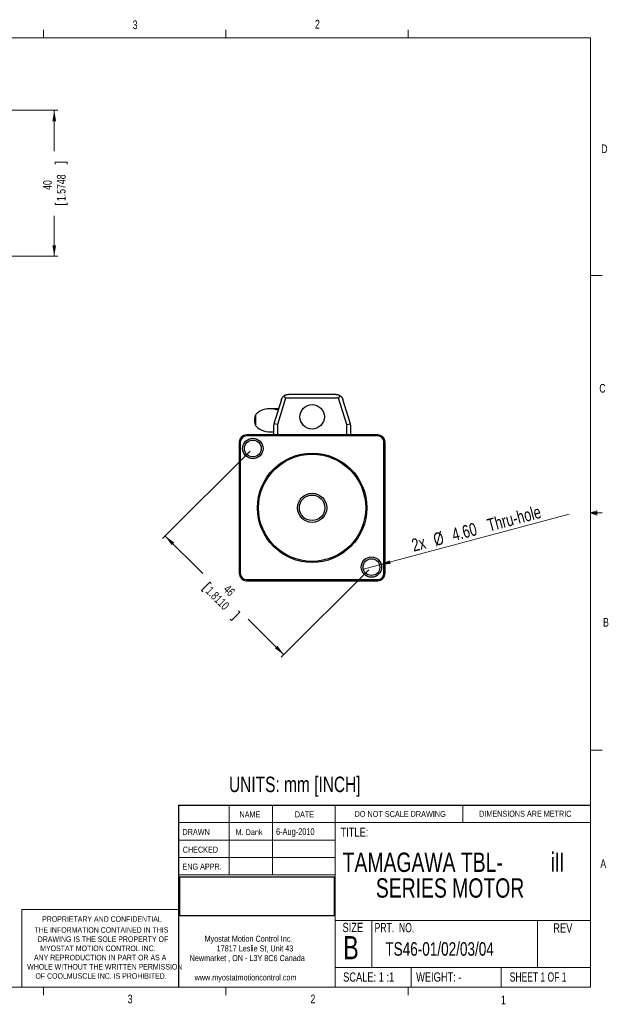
# Model space of a CAD drawing. Header units: millimetres. Extents: x 11 to 421, y 5 to 275.
# Tile 14 of 14: x 259 to 421, y 5 to 275. Entities that reach past the tile are written whole.
import ezdxf

# ---------------------------------------------------------------- set-up
doc = ezdxf.new("R2010")
doc.units = ezdxf.units.MM
doc.styles.add('SLDTEXTSTYLE0', font='TXT', dxfattribs={"width": 0.75})
doc.styles.add('SLDTEXTSTYLE1', font='TXT', dxfattribs={"width": 0.694444})
doc.styles.add('SLDTEXTSTYLE2', font='TXT', dxfattribs={"width": 0.6875})
doc.styles.add('SLDTEXTSTYLE3', font='TXT', dxfattribs={"width": 0.663})
doc.dimstyles.new('SLDDIMSTYLE7', dxfattribs={"dimtxt": 2.38125, "dimasz": 3, "dimexe": 0, "dimexo": 0.0625, "dimgap": 0.595313, "dimtad": 0, "dimrnd": 1e-09, "dimzin": 12, "dimdsep": 46, "dimtxsty": 'SLDTEXTSTYLE0', "dimsah": 1, "dimcen": 0.09, "dimadec": 0, "dimazin": 0, "dimtfac": 1, "dimtofl": 0, "dimtmove": 0, "dimatfit": 3, "dimfxl": 1, "dimtolj": 1, "dimtzin": 12, "dimarcsym": 0})
doc.dimstyles.new('SLDDIMSTYLE8', dxfattribs={"dimtxt": 3.5, "dimasz": 3, "dimexe": 0, "dimexo": 0.0625, "dimgap": 0.875, "dimtad": 2, "dimrnd": 1e-09, "dimzin": 4, "dimdsep": 46, "dimtxsty": 'SLDTEXTSTYLE0', "dimsah": 1, "dimcen": 0.09, "dimadec": 0, "dimazin": 0, "dimtfac": 1, "dimtmove": 0, "dimatfit": 3, "dimfxl": 1, "dimtolj": 1, "dimtzin": 12, "dimarcsym": 0})
picture_1 = doc.add_image_def('image1.bmp', size_in_pixel=(202, 51))

# ---------------------------------------------------------------- blocks, each defined once
blk = doc.blocks.new('SW_NOTE_0')
at = {"color": 0, "linetype": 'Continuous', "lineweight": 0, "char_height": 1.651, "attachment_point": 1, "style": 'SLDTEXTSTYLE0'}
for s, insert in [('Myostat Motion Control Inc.', (0, 2.13)), ('17817 Leslie St, Unit 43', (3.32, -0.52)), ('Newmarket , ON - L3Y 8C6 Canada', (-4.09, -3.17)), ('www.myostatmotioncontrol.com', (-2.73, -8.48))]:
    blk.add_mtext(s, dxfattribs=dict(at, insert=insert))
blk = doc.blocks.new('SW_NOTE_1')
at = {"color": 0, "linetype": 'Continuous', "lineweight": 0, "char_height": 1.524, "attachment_point": 1, "style": 'SLDTEXTSTYLE0'}
for s, insert in [('THE INFORMATION CONTAINED IN THIS', (0, 1.96)), ('DRAWING IS THE SOLE PROPERTY OF', (1, -0.56)), ('MYOSTAT MOTION CONTROL INC. ', (1.67, -3.08)), ('ANY REPRODUCTION IN PART OR AS A', (-0.04, -5.61)), ('WHOLE WITHOUT THE WRITTEN PERMISSION', (-1.91, -8.13)), ('OF COOLMUSCLE INC. IS PROHIBITED.', (0.37, -10.66))]:
    blk.add_mtext(s, dxfattribs=dict(at, insert=insert))
blk = doc.blocks.new('SW_NOTE_2')
at = {"color": 0, "linetype": 'Continuous', "lineweight": 0, "attachment_point": 1}
for s, insert, char_height, style in [('TAMAGAWA TBL-', (0, 6.82), 5.2917, 'SLDTEXTSTYLE0'), ('iII', (57.14, 6.85), 5.292, 'SLDTEXTSTYLE3'), ('SERIES MOTOR', (9.11, -0.23), 5.2917, 'SLDTEXTSTYLE0')]:
    blk.add_mtext(s, dxfattribs=dict(at, insert=insert, char_height=char_height, style=style))
blk = doc.blocks.new('*D12')
at = {"color": 7, "linetype": 'Continuous', "lineweight": 0}
for p, q in [((240.34, 250.45), (269.88, 250.45)), ((268.88, 250.45), (268.88, 239.2)), ((269.16, 236.17), (272.38, 236.17)), ((269.16, 236.17), (269.16, 235.68)), ((272.38, 236.17), (272.38, 235.68)), ((269.16, 224.56), (269.16, 225.05)), ((269.16, 224.56), (272.38, 224.56)), ((272.38, 224.56), (272.38, 225.05)), ((268.88, 210.45), (268.88, 221.53)), ((240.34, 210.45), (269.88, 210.45))]:
    blk.add_line(p, q, dxfattribs=at)
for points in [[(268.88, 250.45), (268.38, 247.45), (269.38, 247.45)], [(268.88, 210.45), (269.38, 213.45), (268.38, 213.45)]]:
    blk.add_solid(points, dxfattribs=at)
at = {"color": 7, "linetype": 'Continuous', "lineweight": 0, "char_height": 2.381, "attachment_point": 1, "rotation": 90, "style": 'SLDTEXTSTYLE0'}
for s, insert in [('1.5748', (269.59, 225.53)), ('40', (265.81, 228.61))]:
    blk.add_mtext(s, dxfattribs=dict(at, insert=insert))
blk = doc.blocks.new('*D16')
at = {"color": 7, "linetype": 'Continuous', "lineweight": 0}
for p, q in [((322.63, 156.99), (298.61, 132.97)), ((299.32, 133.67), (309.6, 123.39)), ((355.16, 124.46), (331.14, 100.44)), ((311.55, 121.04), (309.27, 118.76)), ((311.55, 121.04), (311.89, 120.7)), ((309.27, 118.76), (309.62, 118.42)), ((317.48, 110.56), (317.14, 110.9)), ((319.75, 112.83), (317.48, 110.56)), ((319.75, 112.83), (319.41, 113.18)), ((331.84, 101.15), (322.1, 110.89))]:
    blk.add_line(p, q, dxfattribs=at)
for points in [[(299.32, 133.67), (301.08, 131.2), (301.79, 131.9)], [(331.84, 101.15), (330.08, 103.62), (329.37, 102.91)]]:
    blk.add_solid(points, dxfattribs=at)
at = {"color": 7, "linetype": 'Continuous', "lineweight": 0, "char_height": 2.381, "attachment_point": 1, "rotation": 315, "style": 'SLDTEXTSTYLE0'}
for s, insert in [('1.8110', (311.93, 120.05)), ('46', (316.78, 120.55))]:
    blk.add_mtext(s, dxfattribs=dict(at, insert=insert))
blk = doc.blocks.new('*D17')
at = {"color": 7, "linetype": 'Continuous', "lineweight": 0}
for q in [(410.08, 139.69), (353.65, 124.57)]:
    blk.add_line((358.09, 125.76), q, dxfattribs=at)
blk.add_solid([(358.09, 125.76), (361.12, 126.06), (360.86, 127.02)], dxfattribs=at)
at = {"color": 7, "linetype": 'Continuous', "lineweight": 0, "char_height": 3.5, "attachment_point": 1, "rotation": 15, "style": 'SLDTEXTSTYLE0'}
for s, insert in [(' Thru-hole', (386.33, 137.99)), ('4.60', (377.59, 135.65)), ('%%c', (372.5, 134.29)), ('2x ', (366.57, 132.75))]:
    blk.add_mtext(s, dxfattribs=dict(at, insert=insert))

msp = doc.modelspace()

# ---------------------------------------------------------------- linework, layer by layer
at = {"color": 7, "linetype": 'Continuous', "lineweight": 0}
for p, q in [((15.907, 270.309), (415.957, 270.309)), ((265.932, 270.309), (265.932, 272.463)), ((315.938, 270.309), (315.938, 272.463)), ((365.944, 270.309), (365.944, 272.463)), ((415.957, 9.959), (415.957, 270.309)), ((415.957, 205.112), (419.132, 205.112)), ((415.957, 140.025), (417.663, 140.635)), ((417.663, 140.635), (417.663, 139.451)), ((415.957, 140.025), (417.663, 140.254)), ((415.957, 140.025), (419.132, 140.025)), ((415.957, 140.025), (417.663, 139.451)), ((415.957, 140.025), (417.663, 139.763)), ((415.957, 74.937), (419.132, 74.937)), ((316.817, 59.853), (316.817, 40.803)), ((328.717, 59.853), (328.717, 40.803)), ((345.885, 59.853), (345.885, 9.959)), ((380.921, 55.091), (380.921, 59.853)), ((302.919, 55.091), (415.957, 55.091)), ((302.919, 50.328), (345.885, 50.328)), ((302.919, 45.566), (345.885, 45.566)), ((345.885, 40.803), (302.919, 40.803)), ((259.953, 31.278), (259.953, 9.959)), ((302.919, 31.278), (259.953, 31.278)), ((345.885, 28.243), (415.957, 28.243)), ((355.932, 28.243), (355.932, 15.366)), ((401.43, 28.243), (401.43, 15.366)), ((345.885, 15.366), (415.957, 15.366)), ((366.793, 15.366), (366.793, 9.959)), ((391.48, 15.366), (391.48, 9.959)), ((415.957, 9.959), (15.907, 9.959)), ((265.932, 9.959), (265.932, 7.805)), ((315.938, 9.959), (315.938, 7.805)), ((365.944, 9.959), (365.944, 7.805))]:
    msp.add_line(p, q, dxfattribs=at)
at = {"color": 7, "linetype": 'Continuous', "lineweight": 30}
for p, q in [((331.168, 171.122), (329.192, 164.721)), ((332.341, 171.533), (330.103, 164.282)), ((332.341, 171.533), (331.892, 172.142)), ((346.865, 171.533), (332.341, 171.533)), ((346.127, 172.533), (333.079, 172.533)), ((346.865, 171.533), (347.315, 172.142)), ((349.103, 164.282), (346.865, 171.533)), ((350.014, 164.721), (348.038, 171.122)), ((324.161, 163.875), (324.161, 166.99)), ((329.103, 161.433), (329.103, 164.131)), ((330.103, 164.282), (329.126, 164.429)), ((330.103, 164.282), (330.103, 161.433)), ((349.103, 164.282), (350.081, 164.429)), ((349.103, 161.433), (349.103, 164.282)), ((350.103, 164.131), (350.103, 161.433)), ((319.603, 159.433), (319.603, 123.433)), ((319.903, 159.433), (319.603, 159.433)), ((319.903, 159.433), (319.903, 123.433)), ((321.603, 161.133), (321.603, 161.433)), ((357.603, 161.433), (321.603, 161.433)), ((357.603, 161.133), (321.603, 161.133)), ((357.603, 161.133), (357.603, 161.433)), ((359.303, 159.433), (359.603, 159.433)), ((359.303, 123.433), (359.303, 159.433)), ((359.603, 123.433), (359.603, 159.433)), ((319.903, 123.433), (319.603, 123.433)), ((321.603, 121.733), (321.603, 121.433)), ((321.603, 121.733), (357.603, 121.733)), ((357.603, 121.733), (357.603, 121.433)), ((359.603, 123.433), (359.303, 123.433)), ((321.603, 121.433), (357.603, 121.433)), ((302.919, 59.853), (415.957, 59.853)), ((302.919, 59.853), (302.919, 9.959))]:
    msp.add_line(p, q, dxfattribs=at)
for centre, radius in [((339.603, 166.383), 3.35), ((323.34, 157.696), 2.8), ((323.34, 157.696), 2.3), ((339.603, 141.433), 15), ((339.603, 141.433), 14.7), ((339.603, 141.433), 4), ((339.603, 141.433), 3.5), ((355.867, 125.169), 2.8), ((355.867, 125.169), 2.3)]:
    msp.add_circle(centre, radius, dxfattribs=at)
for centre, radius, start, end in [((321.603, 159.433), 2, 90, 180), ((321.603, 159.433), 1.7, 90, 180), ((357.603, 159.433), 2, 0, 90), ((357.603, 159.433), 1.7, 360, 90), ((321.603, 123.433), 2, 180, 270), ((321.603, 123.433), 1.7, 180, 270), ((357.603, 123.433), 1.7, 270, 360), ((357.603, 123.433), 2, 270, 0)]:
    msp.add_arc(centre, radius, start, end, dxfattribs=at)
for start_param, end_param in [(1.0489079, 2.624698), (3.6584873, 4.9548006)]:
    msp.add_ellipse((328.034, 165.433), major_axis=(4.455, 0), ratio=0.7071068, start_param=start_param, end_param=end_param, dxfattribs=at)
for points, knots in [([(331.168, 171.122), (331.19, 171.187), (331.233, 171.314), (331.324, 171.498), (331.456, 171.712), (331.637, 171.935), (331.811, 172.077), (331.892, 172.142)], [0, 0, 0, 0, 0.1667025, 0.3280705, 0.5002175, 0.7697299, 1, 1, 1, 1]), ([(331.892, 172.142), (331.924, 172.165), (331.991, 172.212), (332.097, 172.276), (332.213, 172.337), (332.338, 172.392), (332.477, 172.442), (332.64, 172.486), (332.843, 172.524), (332.995, 172.53), (333.079, 172.533)], [0, 0, 0, 0, 0.0875174, 0.1811862, 0.2811068, 0.3873615, 0.500019, 0.6282786, 0.7949354, 1, 1, 1, 1]), ([(346.127, 172.533), (346.196, 172.531), (346.33, 172.527), (346.532, 172.495), (346.776, 172.431), (347.042, 172.324), (347.229, 172.199), (347.315, 172.142)], [0, 0, 0, 0, 0.16670253, 0.32807136, 0.50021754, 0.76972994, 1, 1, 1, 1]), ([(347.315, 172.142), (347.346, 172.118), (347.411, 172.068), (347.504, 171.985), (347.596, 171.892), (347.686, 171.789), (347.774, 171.671), (347.865, 171.528), (347.961, 171.345), (348.011, 171.202), (348.038, 171.122)], [0, 0, 0, 0, 0.0875177, 0.1811866, 0.2811072, 0.3873618, 0.500019, 0.6282783, 0.7949352, 1, 1, 1, 1]), ([(323.87, 165.433), (323.879, 165.639), (323.896, 166.05), (324.009, 166.575), (324.119, 166.874), (324.161, 166.989)], [0, 0, 0, 0, 0.3797199, 0.7594397, 1, 1, 1, 1]), ([(324.161, 163.876), (324.119, 163.991), (324.009, 164.29), (323.896, 164.815), (323.879, 165.227), (323.87, 165.433)], [0, 0, 0, 0, 0.2405771, 0.6202886, 1, 1, 1, 1]), ([(329.192, 164.721), (329.191, 164.718), (329.162, 164.623), (329.144, 164.525), (329.126, 164.429)], [0, 0, 0, 0, 0.0244621, 1, 1, 1, 1]), ([(350.081, 164.429), (350.063, 164.525), (350.044, 164.623), (350.015, 164.718), (350.014, 164.721)], [0, 0, 0, 0, 0.9755379, 1, 1, 1, 1]), ([(329.126, 164.429), (329.115, 164.332), (329.103, 164.233), (329.103, 164.133), (329.103, 164.131)], [0, 0, 0, 0, 0.9755379, 1, 1, 1, 1]), ([(350.103, 164.131), (350.103, 164.133), (350.103, 164.233), (350.092, 164.332), (350.081, 164.429)], [0, 0, 0, 0, 0.02446211, 1, 1, 1, 1])]:
    msp.add_open_spline(points, degree=3, knots=knots, dxfattribs=at)
for points in [[(331.628, 171.904), (331.603, 171.882)], [(330.384, 168.583), (328.034, 168.583)], [(328.034, 162.283), (329.103, 162.283)], [(350.095, 164.134), (350.068, 164.409)]]:
    msp.add_open_spline(points, degree=1, dxfattribs=at)

# ---------------------------------------------------------------- block references
at = {"color": 7, "linetype": 'Continuous', "lineweight": 0}
for name, p in [('SW_NOTE_2', (347.974, 40.049)), ('SW_NOTE_1', (263.354, 24.464)), ('SW_NOTE_0', (310.101, 21.941))]:
    msp.add_blockref(name, p, dxfattribs=at)

# ---------------------------------------------------------------- texts
at = {"color": 7, "linetype": 'Continuous', "lineweight": 0, "attachment_point": 1}
for s, insert, char_height, style in [('3', (290.391, 275.07), 2.381, 'SLDTEXTSTYLE0'), ('2', (340.385, 275.24), 2.381, 'SLDTEXTSTYLE0'), ('D', (418.879, 241.071), 2.381, 'SLDTEXTSTYLE0'), ('C', (418.368, 175.389), 2.381, 'SLDTEXTSTYLE0'), ('B', (419.392, 111.229), 2.381, 'SLDTEXTSTYLE0'), ('UNITS: mm [INCH]', (316.804, 67.708), 4.23333, 'SLDTEXTSTYLE0'), ('NAME', (319.681, 58.182), 1.651, 'SLDTEXTSTYLE0'), ('DATE', (334.845, 58.182), 1.651, 'SLDTEXTSTYLE0'), ('DO NOT SCALE DRAWING', (351.251, 58.259), 1.5875, 'SLDTEXTSTYLE0'), ('DIMENSIONS ARE METRIC', (385.416, 58.349), 1.651, 'SLDTEXTSTYLE0'), ('DRAWN', (304.053, 53.381), 1.651, 'SLDTEXTSTYLE0'), ('M. Dank', (318.603, 53.291), 1.5875, 'SLDTEXTSTYLE0'), ('6-Aug-2010', (329.712, 53.554), 1.8521, 'SLDTEXTSTYLE0'), ('TITLE:', (347.375, 53.755), 2.54, 'SLDTEXTSTYLE0'), ('CHECKED', (304.107, 48.495), 1.651, 'SLDTEXTSTYLE0'), ('ENG APPR.', (304.034, 43.859), 1.651, 'SLDTEXTSTYLE0'), ('A', (418.645, 45.025), 2.381, 'SLDTEXTSTYLE0'), ('PROPRIETARY AND CONFIDENTIAL', (265.554, 29.424), 1.524, 'SLDTEXTSTYLE0'), ('SIZE', (347.936, 27.617), 2.54, 'SLDTEXTSTYLE0'), ('PRT.  NO.', (356.737, 27.581), 2.54, 'SLDTEXTSTYLE1'), ('REV', (405.742, 27.482), 2.54, 'SLDTEXTSTYLE0'), ('B', (348.137, 23.983), 6.35, 'SLDTEXTSTYLE0'), ('TS46-01/02/03/04', (359.694, 22.302), 3.70417, 'SLDTEXTSTYLE0'), ('SCALE: 1 :1', (348.105, 14.023), 2.54, 'SLDTEXTSTYLE0'), ('WEIGHT: -', (368.119, 14.023), 2.54, 'SLDTEXTSTYLE0'), ('SHEET 1 OF 1', (393.788, 14.032), 2.54, 'SLDTEXTSTYLE2'), ('3', (289.021, 7.915), 2.381, 'SLDTEXTSTYLE0'), ('2', (339.148, 7.936), 2.381, 'SLDTEXTSTYLE0'), ('1', (391.371, 7.655), 2.381, 'SLDTEXTSTYLE0')]:
    msp.add_mtext(s, dxfattribs=dict(at, insert=insert, char_height=char_height, style=style))

# ---------------------------------------------------------------- dimensions: what is measured, and where the dimension line sits
at = {"color": 7, "linetype": 'Continuous', "lineweight": 0}
for base, p1, p2, angle, picture, middle in [((268.881, 250.454), (239.344, 210.454), (239.344, 250.454), 90, '*D12', (268.881, 230.364)), ((299.316, 133.672), (355.867, 125.169), (323.34, 157.696), 315, '*D16', (315.851, 117.137))]:
    dim = msp.add_linear_dim(base=base, p1=p1, p2=p2, angle=angle, dimstyle='SLDDIMSTYLE7', dxfattribs=at)
    dim.commit()
    dim.dimension.update_dxf_attribs({"geometry": picture, "text_midpoint": middle, "dimtype": 160})
dim = msp.add_diameter_dim_2p(p1=(353.645, 124.574), p2=(358.088, 125.764), text='2x <> Thru-hole', dimstyle='SLDDIMSTYLE8', dxfattribs=at)
dim.commit()
dim.dimension.update_dxf_attribs({"geometry": '*D17', "text_midpoint": (388.256, 133.848), "dimtype": 163})

# ---------------------------------------------------------------- pictures from other files: only their frames are drawn
image = msp.add_image(picture_1, insert=(303.318, 29.561), size_in_units=(42.323, 10.686))
image.dxf.flags = 7

doc.saveas('drawing.dxf')
